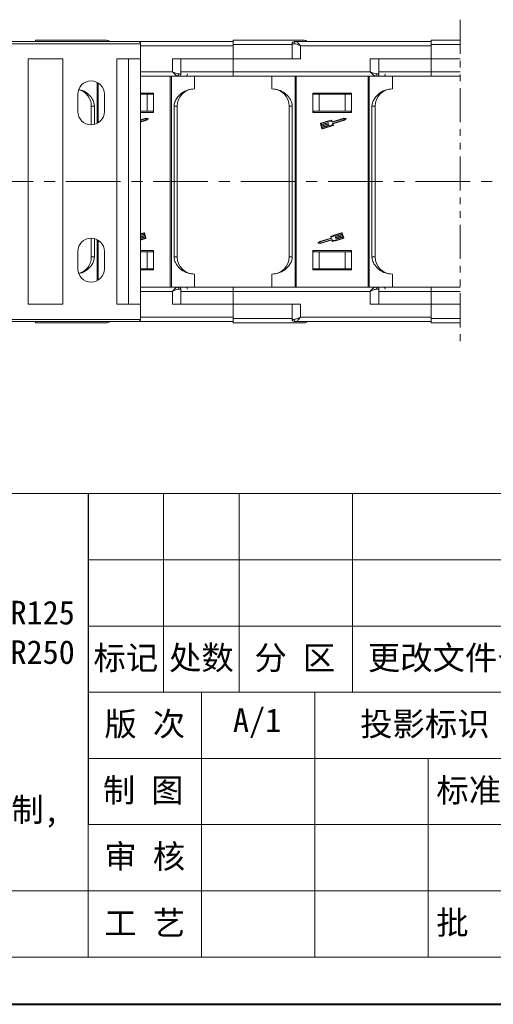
# Model space of a CAD drawing. Header units: millimetres. Extents: x 3199 to 4123, y -210 to 442.
# Tile 10 of 39: x 3700 to 3810, y -210 to 18. Entities that reach past the tile are written whole.
import ezdxf

# ---------------------------------------------------------------- set-up
doc = ezdxf.new("R2010")
doc.units = ezdxf.units.MM
doc.linetypes.add('CENTERX2', pattern=[20.32, 12.7, -2.54, 2.54, -2.54])
doc.linetypes.add('PHANTOM2', pattern=[31.75, 15.875, -3.175, 3.175, -3.175, 3.175, -3.175])
doc.layers.add('标注线', color=7, linetype='Continuous', lineweight=15)
doc.styles.add('样式 6', font='仿宋_GB2312.ttf')

msp = doc.modelspace()

# ---------------------------------------------------------------- linework, layer by layer
at = {"color": 3, "linetype": 'PHANTOM2', "lineweight": 9, "ltscale": 0.5}
msp.add_line((3802.018, 18.167), (3802.013, -57.948), dxfattribs=at)
at = {"color": 7, "linetype": 'Continuous', "lineweight": 15}
for p, q in [((3727.19, 13.092), (3687.043, 13.092)), ((3687.043, 12.592), (3727.69, 12.592)), ((3749.24, 13.092), (3727.19, 13.092)), ((3727.69, 9.092), (3727.69, 12.592)), ((3727.69, 12.092), (3749.24, 12.092)), ((3749.24, 12.392), (3749.24, 12.092)), ((3762.916, 12.392), (3749.24, 12.392)), ((3749.24, 12.092), (3749.24, 9.092)), ((3762.916, 12.592), (3762.916, 9.092)), ((3763.426, 12.592), (3762.916, 12.592)), ((3795.24, 13.092), (3763.798, 13.092)), ((3764.916, 9.092), (3764.916, 12.092)), ((3764.916, 12.092), (3795.24, 12.092)), ((3795.24, 12.392), (3795.24, 12.092)), ((3802.017, 12.392), (3795.24, 12.392)), ((3795.24, 12.092), (3795.24, 9.092)), ((3701.596, 9.092), (3701.596, -19.408)), ((3709.625, 9.092), (3701.596, 9.092)), ((3709.625, -19.408), (3709.625, 9.092)), ((3727.69, 9.092), (3722.17, 9.092)), ((3722.17, 9.092), (3722.17, -19.408)), ((3724.88, -19.408), (3724.88, 9.092)), ((3727.69, -19.408), (3727.69, 9.092)), ((3749.24, 9.092), (3735.095, 9.092)), ((3735.095, 9.092), (3735.095, 6.092)), ((3737.095, 5.592), (3737.095, 9.092)), ((3749.24, 6.092), (3749.24, 9.092)), ((3749.24, 9.092), (3764.916, 9.092)), ((3781.095, 9.092), (3781.095, 6.092)), ((3795.24, 9.092), (3781.095, 9.092)), ((3783.095, 5.592), (3783.095, 9.092)), ((3795.24, 6.092), (3795.24, 9.092)), ((3795.24, 9.092), (3802.017, 9.092)), ((3735.095, 6.092), (3727.69, 6.092)), ((3736.213, 5.092), (3727.69, 5.092)), ((3734.606, 5.092), (3734.606, -19.408)), ((3734.869, -19.408), (3734.869, 5.092)), ((3736.349, 5.092), (3740.24, 5.092)), ((3737.095, 5.592), (3736.586, 5.592)), ((3749.24, 6.092), (3737.095, 6.092)), ((3740.24, 5.092), (3740.24, 2.092)), ((3781.095, 6.092), (3749.24, 6.092)), ((3749.24, 5.092), (3749.24, 6.092)), ((3782.213, 5.092), (3749.24, 5.092)), ((3758.24, 2.092), (3758.24, 5.092)), ((3763.611, 5.092), (3763.611, -19.408)), ((3763.874, -19.408), (3763.874, 5.092)), ((3780.606, 5.092), (3780.606, -19.408)), ((3780.869, -19.408), (3780.869, 5.092)), ((3782.349, 5.092), (3786.24, 5.092)), ((3783.095, 5.592), (3782.586, 5.592)), ((3795.24, 6.092), (3783.095, 6.092)), ((3786.24, 5.092), (3786.24, 2.092)), ((3802.017, 6.092), (3795.24, 6.092)), ((3795.24, 5.092), (3795.24, 6.092)), ((3802.017, 5.092), (3795.24, 5.092)), ((3717.611, 3.597), (3717.611, -5.914)), ((3717.874, -5.761), (3717.874, 3.445)), ((3713.09, 0.842), (3713.09, -3.158)), ((3719.29, -3.158), (3719.29, 0.842)), ((3730.74, 1.092), (3727.69, 1.092)), ((3729.24, 0.892), (3727.69, 0.892)), ((3729.24, -3.108), (3729.24, 0.892)), ((3729.24, 0.892), (3730.591, 0.892)), ((3730.591, 1.092), (3730.591, 0.892)), ((3730.74, -3.408), (3730.74, 1.092)), ((3776.74, 1.092), (3767.74, 1.092)), ((3767.74, 1.092), (3767.74, -3.408)), ((3767.889, 0.892), (3767.889, 1.092)), ((3767.889, 0.892), (3769.24, 0.892)), ((3769.24, 0.892), (3769.24, -3.108)), ((3775.24, 0.892), (3769.24, 0.892)), ((3775.24, -3.108), (3775.24, 0.892)), ((3775.24, 0.892), (3776.591, 0.892)), ((3776.591, 1.092), (3776.591, 0.892)), ((3776.74, -3.408), (3776.74, 1.092)), ((3716.979, -1.908), (3716.24, -1.908)), ((3716.24, -1.908), (3716.24, -6.258)), ((3716.979, -6.157), (3716.979, -1.908)), ((3735.502, -1.908), (3735.502, -19.408)), ((3736.24, -1.908), (3735.502, -1.908)), ((3736.24, -19.408), (3736.24, -1.908)), ((3762.979, -1.908), (3762.24, -1.908)), ((3762.24, -1.908), (3762.24, -19.408)), ((3762.979, -19.408), (3762.979, -1.908)), ((3781.502, -1.908), (3781.502, -19.408)), ((3782.24, -1.908), (3781.502, -1.908)), ((3782.24, -19.408), (3782.24, -1.908)), ((3729.24, -3.108), (3727.69, -3.108)), ((3727.69, -3.408), (3730.74, -3.408)), ((3730.591, -3.108), (3729.24, -3.108)), ((3730.591, -3.408), (3730.591, -3.108)), ((3767.74, -3.408), (3776.74, -3.408)), ((3769.24, -3.108), (3767.889, -3.108)), ((3767.889, -3.108), (3767.889, -3.408)), ((3775.24, -3.108), (3769.24, -3.108)), ((3776.591, -3.108), (3775.24, -3.108)), ((3776.591, -3.408), (3776.591, -3.108)), ((3728.939, -4.72), (3727.69, -5.1)), ((3728.948, -4.815), (3727.69, -5.198)), ((3727.69, -5.493), (3729.03, -5.085)), ((3727.69, -5.591), (3729.075, -5.169)), ((3729.426, -4.772), (3728.939, -4.72)), ((3729.306, -4.854), (3728.948, -4.815)), ((3729.03, -5.085), (3729.306, -4.854)), ((3729.075, -5.169), (3729.451, -4.855)), ((3769.524, -6.024), (3769.853, -7.103)), ((3769.614, -5.997), (3769.669, -6.177)), ((3771.4, -5.306), (3769.618, -5.848)), ((3771.4, -5.404), (3769.645, -5.938)), ((3769.669, -6.177), (3771.298, -5.681)), ((3771.325, -5.771), (3769.696, -6.267)), ((3769.696, -6.267), (3769.765, -6.491)), ((3769.765, -6.491), (3771.394, -5.995)), ((3771.421, -6.085), (3769.792, -6.581)), ((3769.792, -6.581), (3769.86, -6.806)), ((3769.86, -6.806), (3771.489, -6.31)), ((3771.517, -6.4), (3769.888, -6.896)), ((3770.001, -7.107), (3771.755, -6.573)), ((3770.028, -7.197), (3771.811, -6.654)), ((3771.327, -5.696), (3771.341, -5.741)), ((3771.423, -6.011), (3771.437, -6.056)), ((3771.519, -6.326), (3771.532, -6.371)), ((3772.211, -5.624), (3772.105, -5.277)), ((3772.174, -5.182), (3772.273, -5.507)), ((3774.948, -4.815), (3772.24, -5.64)), ((3774.939, -4.72), (3772.303, -5.522)), ((3772.412, -6.286), (3772.306, -5.939)), ((3772.322, -5.909), (3775.03, -5.085)), ((3772.417, -5.979), (3775.075, -5.169)), ((3772.523, -6.326), (3772.417, -5.979)), ((3775.426, -4.772), (3774.939, -4.72)), ((3775.306, -4.854), (3774.948, -4.815)), ((3775.03, -5.085), (3775.306, -4.854)), ((3775.075, -5.169), (3775.451, -4.855)), ((3769.888, -6.896), (3769.942, -7.076)), ((3701.596, -19.408), (3701.596, -47.908)), ((3709.625, -47.908), (3709.625, -19.408)), ((3722.17, -19.408), (3722.17, -47.908)), ((3724.88, -47.908), (3724.88, -19.408)), ((3727.69, -47.908), (3727.69, -19.408)), ((3734.606, -19.408), (3734.606, -43.908)), ((3734.869, -43.908), (3734.869, -19.408)), ((3735.502, -19.408), (3735.502, -36.908)), ((3736.24, -36.908), (3736.24, -19.408)), ((3762.24, -19.408), (3762.24, -36.908)), ((3762.979, -36.908), (3762.979, -19.408)), ((3763.611, -19.408), (3763.611, -43.908)), ((3763.874, -43.908), (3763.874, -19.408)), ((3780.606, -19.408), (3780.606, -43.908)), ((3780.869, -43.908), (3780.869, -19.408)), ((3781.502, -19.408), (3781.502, -36.908)), ((3782.24, -36.908), (3782.24, -19.408)), ((3728.422, -31.308), (3727.69, -31.531)), ((3728.45, -31.398), (3727.69, -31.629)), ((3727.69, -31.874), (3728.563, -31.609)), ((3728.59, -31.699), (3727.69, -31.973)), ((3727.69, -32.218), (3728.659, -31.923)), ((3728.563, -31.609), (3728.508, -31.429)), ((3728.659, -31.923), (3728.59, -31.699)), ((3728.926, -32.48), (3728.598, -31.402)), ((3774.422, -31.308), (3772.64, -31.85)), ((3774.45, -31.398), (3772.695, -31.932)), ((3772.934, -32.105), (3774.563, -31.609)), ((3774.59, -31.699), (3772.961, -32.194)), ((3773.03, -32.419), (3774.659, -31.923)), ((3774.563, -31.609), (3774.508, -31.429)), ((3774.659, -31.923), (3774.59, -31.699)), ((3774.926, -32.48), (3774.598, -31.402)), ((3716.24, -32.559), (3716.24, -36.908)), ((3716.979, -36.908), (3716.979, -32.66)), ((3717.611, -32.903), (3717.611, -42.414)), ((3717.874, -42.261), (3717.874, -33.055)), ((3728.686, -32.013), (3727.69, -32.316)), ((3727.69, -32.562), (3728.755, -32.238)), ((3728.782, -32.328), (3727.69, -32.66)), ((3727.69, -32.906), (3728.805, -32.566)), ((3727.69, -33.004), (3728.833, -32.656)), ((3728.755, -32.238), (3728.686, -32.013)), ((3728.837, -32.508), (3728.782, -32.328)), ((3769.375, -33.335), (3769, -33.65)), ((3769.025, -33.732), (3769.512, -33.784)), ((3769.421, -33.419), (3769.145, -33.651)), ((3769.145, -33.651), (3769.503, -33.689)), ((3772.034, -32.526), (3769.375, -33.335)), ((3772.129, -32.595), (3769.421, -33.419)), ((3769.503, -33.689), (3772.211, -32.865)), ((3769.512, -33.784), (3772.148, -32.982)), ((3771.928, -32.178), (3772.034, -32.526)), ((3772.039, -32.219), (3772.144, -32.566)), ((3772.277, -33.323), (3772.178, -32.998)), ((3772.24, -32.881), (3772.346, -33.228)), ((3772.932, -32.179), (3772.918, -32.134)), ((3773.028, -32.493), (3773.014, -32.448)), ((3773.05, -33.199), (3774.833, -32.656)), ((3773.051, -33.1), (3774.805, -32.566)), ((3774.686, -32.013), (3773.057, -32.509)), ((3773.124, -32.808), (3773.11, -32.763)), ((3773.125, -32.734), (3774.755, -32.238)), ((3774.782, -32.328), (3773.153, -32.824)), ((3774.755, -32.238), (3774.686, -32.013)), ((3774.837, -32.508), (3774.782, -32.328)), ((3713.09, -35.658), (3713.09, -39.658)), ((3719.29, -39.658), (3719.29, -35.658)), ((3730.74, -35.408), (3727.69, -35.408)), ((3729.24, -35.708), (3727.69, -35.708)), ((3729.24, -39.708), (3729.24, -35.708)), ((3729.24, -35.708), (3730.591, -35.708)), ((3730.591, -35.708), (3730.591, -35.408)), ((3730.74, -39.908), (3730.74, -35.408)), ((3776.74, -35.408), (3767.74, -35.408)), ((3767.74, -35.408), (3767.74, -39.908)), ((3767.889, -35.408), (3767.889, -35.708)), ((3767.889, -35.708), (3769.24, -35.708)), ((3769.24, -35.708), (3769.24, -39.708)), ((3775.24, -35.708), (3769.24, -35.708)), ((3775.24, -39.708), (3775.24, -35.708)), ((3775.24, -35.708), (3776.591, -35.708)), ((3776.591, -35.708), (3776.591, -35.408)), ((3776.74, -39.908), (3776.74, -35.408)), ((3716.24, -36.908), (3716.979, -36.908)), ((3736.24, -36.908), (3735.502, -36.908)), ((3762.24, -36.908), (3762.979, -36.908)), ((3782.24, -36.908), (3781.502, -36.908)), ((3727.69, -39.708), (3729.24, -39.708)), ((3727.69, -39.908), (3730.74, -39.908)), ((3730.591, -39.708), (3729.24, -39.708)), ((3730.591, -39.708), (3730.591, -39.908)), ((3740.24, -43.908), (3740.24, -40.908)), ((3758.24, -43.908), (3758.24, -40.908)), ((3767.74, -39.908), (3776.74, -39.908)), ((3767.889, -39.708), (3769.24, -39.708)), ((3767.889, -39.908), (3767.889, -39.708)), ((3769.24, -39.708), (3775.24, -39.708)), ((3776.591, -39.708), (3775.24, -39.708)), ((3776.591, -39.708), (3776.591, -39.908)), ((3786.24, -43.908), (3786.24, -40.908)), ((3727.69, -43.908), (3736.213, -43.908)), ((3727.69, -44.908), (3735.095, -44.908)), ((3735.095, -44.908), (3735.095, -47.908)), ((3736.213, -43.908), (3740.24, -43.908)), ((3736.586, -44.408), (3737.095, -44.408)), ((3737.095, -47.908), (3737.095, -44.408)), ((3737.095, -44.908), (3749.24, -44.908)), ((3749.24, -44.908), (3749.24, -43.908)), ((3749.24, -43.908), (3782.213, -43.908)), ((3749.24, -44.908), (3781.095, -44.908)), ((3749.24, -47.908), (3749.24, -44.908)), ((3781.095, -44.908), (3781.095, -47.908)), ((3782.213, -43.908), (3786.24, -43.908)), ((3782.586, -44.408), (3783.095, -44.408)), ((3783.095, -47.908), (3783.095, -44.408)), ((3783.095, -44.908), (3795.24, -44.908)), ((3795.24, -44.908), (3795.24, -43.908)), ((3795.24, -43.908), (3802.014, -43.908)), ((3795.24, -47.908), (3795.24, -44.908)), ((3795.24, -44.908), (3802.014, -44.908)), ((3701.596, -47.908), (3709.625, -47.908)), ((3722.17, -47.908), (3727.69, -47.908)), ((3727.69, -51.408), (3727.69, -47.908)), ((3735.095, -47.908), (3749.24, -47.908)), ((3749.24, -47.908), (3749.24, -50.908)), ((3764.916, -47.908), (3749.24, -47.908)), ((3762.916, -47.908), (3762.916, -51.408)), ((3764.916, -50.908), (3764.916, -47.908)), ((3781.095, -47.908), (3795.24, -47.908)), ((3795.24, -47.908), (3795.24, -50.908)), ((3802.013, -47.908), (3795.24, -47.908)), ((3727.69, -51.408), (3687.043, -51.408)), ((3687.043, -51.908), (3727.19, -51.908)), ((3727.19, -51.908), (3749.24, -51.908)), ((3749.24, -50.908), (3727.69, -50.908)), ((3749.24, -50.908), (3749.24, -51.208)), ((3749.24, -51.208), (3762.916, -51.208)), ((3762.916, -51.408), (3763.426, -51.408)), ((3763.798, -51.908), (3795.24, -51.908)), ((3795.24, -50.908), (3764.916, -50.908)), ((3795.24, -50.908), (3795.24, -51.208)), ((3795.24, -51.208), (3802.013, -51.208))]:
    msp.add_line(p, q, dxfattribs=at)
at = {"color": 1, "linetype": 'CENTERX2', "lineweight": 13}
msp.add_line((4007.525, -19.408), (3496.344, -19.408), dxfattribs=at)
at = {"color": 7, "lineweight": 13}
for p, q in [((3618.847, -91.878), (4110.741, -91.878)), ((3715.495, -199.473), (3715.495, -91.878)), ((3254.376, -199.473), (3715.495, -199.473)), ((3715.495, -199.473), (4110.741, -199.473))]:
    msp.add_line(p, q, dxfattribs=at)
at = {"color": 7}
msp.add_line((3715.495, -91.878), (3715.495, -168.731), dxfattribs=at)
at = {"color": 7, "lineweight": 15}
for p, q in [((3733.062, -91.878), (3733.062, -137.99)), ((3750.628, -91.878), (3750.628, -137.99)), ((3776.978, -91.878), (3776.978, -137.99)), ((3715.495, -107.249), (3873.594, -107.249)), ((3715.495, -122.619), (3873.594, -122.619)), ((3715.495, -137.99), (3873.594, -137.99)), ((3741.845, -137.99), (3741.845, -199.473)), ((3768.195, -137.99), (3768.195, -199.473)), ((3715.495, -153.361), (3976.797, -153.361)), ((3794.545, -153.361), (3794.545, -199.473)), ((3715.495, -168.731), (3873.594, -168.731)), ((3254.376, -184.102), (3715.495, -184.102)), ((3715.495, -184.102), (3873.594, -184.102))]:
    msp.add_line(p, q, dxfattribs=at)
at = {"color": 7, "lineweight": 40}
msp.add_line((3199.48, -210.452), (4121.72, -210.452), dxfattribs=at)
at = {"color": 7, "linetype": 'Continuous', "lineweight": 15}
for centre, radius, start, end in [((3719.74, 12.392), 1, 44.87138, 90), ((3727.19, 12.592), 0.5, 0, 90), ((3763.416, 12.592), 0.5, 90, 180), ((3763.873, 12.647), 0.451, 99.5202, 187.08135), ((3765.74, 12.392), 1, 44.87138, 90), ((3736.138, 5.536), 0.451, 279.5202, 7.08135), ((3736.595, 5.592), 0.5, 270, 0), ((3738.101, 5.592), 0.5, 270, 0), ((3782.138, 5.536), 0.451, 279.5202, 7.08135), ((3782.595, 5.592), 0.5, 270, 0), ((3784.101, 5.592), 0.5, 270, 0), ((3716.19, 0.842), 3.1, 0, 180), ((3712.24, -1.908), 4, 0, 74.70398), ((3740.24, -1.908), 4, 90, 180), ((3758.24, -1.908), 4, 0, 90), ((3786.24, -1.908), 4, 90, 180), ((3716.19, -3.158), 3.1, 180, 0), ((3729.421, -4.819), 0.047, 309.95116, 83.90824), ((3769.659, -5.983), 0.141, 106.9297, 196.9297), ((3769.659, -5.983), 0.047, 106.9297, 196.9297), ((3771.305, -5.703), 0.0235, 16.9297, 106.9297), ((3771.318, -5.748), 0.0235, 286.9297, 16.9297), ((3771.401, -6.018), 0.0235, 16.9297, 106.9297), ((3771.626, -4.645), 0.698, 251.11204, 312.44471), ((3771.626, -4.645), 0.792, 253.37041, 307.16635), ((3771.414, -6.063), 0.0235, 286.9297, 16.9297), ((3771.496, -6.333), 0.0235, 16.9297, 106.9297), ((3771.51, -6.377), 0.0235, 286.9297, 16.9297), ((3772.367, -7.077), 0.792, 86.69305, 140.48899), ((3772.367, -7.077), 0.698, 81.41469, 142.74736), ((3772.129, -5.195), 0.047, 16.9297, 132.44471), ((3772.233, -5.617), 0.0235, 196.9297, 286.9297), ((3772.296, -5.5), 0.0235, 196.9297, 286.9297), ((3772.329, -5.932), 0.0235, 106.9297, 196.9297), ((3772.478, -6.34), 0.047, 261.41469, 16.9297), ((3775.421, -4.819), 0.047, 309.95116, 83.90824), ((3769.987, -7.062), 0.141, 196.9297, 286.9297), ((3769.987, -7.062), 0.047, 196.9297, 286.9297), ((3728.463, -31.443), 0.141, 16.9297, 106.9297), ((3728.463, -31.443), 0.047, 16.9297, 106.9297), ((3772.084, -31.428), 0.698, 261.41469, 322.74736), ((3772.084, -31.428), 0.792, 266.69305, 320.48899), ((3774.463, -31.443), 0.141, 16.9297, 106.9297), ((3774.463, -31.443), 0.047, 16.9297, 106.9297), ((3716.19, -35.658), 3.1, 0, 180), ((3728.792, -32.521), 0.047, 286.9297, 16.9297), ((3728.792, -32.521), 0.141, 286.9297, 16.9297), ((3769.03, -33.686), 0.047, 129.95116, 263.90824), ((3771.973, -32.164), 0.047, 81.41469, 196.9297), ((3772.122, -32.573), 0.0235, 286.9297, 16.9297), ((3772.155, -33.005), 0.0235, 16.9297, 106.9297), ((3772.218, -32.887), 0.0235, 16.9297, 106.9297), ((3772.321, -33.309), 0.047, 196.9297, 312.44471), ((3772.824, -33.859), 0.792, 73.37041, 127.16635), ((3772.824, -33.859), 0.698, 71.11204, 132.44471), ((3772.941, -32.127), 0.0235, 106.9297, 196.9297), ((3772.954, -32.172), 0.0235, 196.9297, 286.9297), ((3773.037, -32.442), 0.0235, 106.9297, 196.9297), ((3773.05, -32.487), 0.0235, 196.9297, 286.9297), ((3773.132, -32.756), 0.0235, 106.9297, 196.9297), ((3773.146, -32.801), 0.0235, 196.9297, 286.9297), ((3774.792, -32.521), 0.047, 286.9297, 16.9297), ((3774.792, -32.521), 0.141, 286.9297, 16.9297), ((3712.24, -36.908), 4, 285.29602, 0), ((3740.24, -36.908), 4, 180, 270), ((3758.24, -36.908), 4, 270, 0), ((3786.24, -36.908), 4, 180, 270), ((3716.19, -39.658), 3.1, 180, 0), ((3736.138, -44.353), 0.451, 352.91869, 80.47981), ((3736.595, -44.408), 0.5, 0, 90), ((3738.101, -44.408), 0.5, 0, 90), ((3782.138, -44.353), 0.451, 352.91869, 80.47981), ((3782.595, -44.408), 0.5, 0, 90), ((3784.101, -44.408), 0.5, 0, 90), ((3719.74, -51.208), 1, 270, 315.47936), ((3727.19, -51.408), 0.5, 270, 0), ((3763.416, -51.408), 0.5, 180, 270), ((3763.873, -51.464), 0.451, 172.91869, 260.47981), ((3765.74, -51.208), 1, 270, 315.47936)]:
    msp.add_arc(centre, radius, start, end, dxfattribs=at)
for points, knots in [([(3719.74, 13.392), (3719.687, 13.392), (3719.576, 13.392), (3718.658, 13.392), (3717.136, 13.392), (3714.99, 13.392), (3712.352, 13.392), (3709.395, 13.392), (3706.319, 13.392), (3704.246, 13.392), (3703.24, 13.392)], [0, 0, 0, 0, 0.11651603, 0.24001133, 0.36864081, 0.5, 0.63135919, 0.75998867, 0.88348397, 1, 1, 1, 1]), ([(3703.24, 13.392), (3703.24, 13.379), (3703.24, 13.355), (3703.24, 13.234), (3703.24, 13.119), (3703.24, 13.092)], [0, 0, 0, 0, 0.4305786, 0.8611572, 1, 1, 1, 1]), ([(3765.74, 13.392), (3765.687, 13.392), (3765.576, 13.392), (3764.658, 13.392), (3763.136, 13.392), (3760.99, 13.392), (3758.352, 13.392), (3755.395, 13.392), (3752.319, 13.392), (3750.246, 13.392), (3749.24, 13.392)], [0, 0, 0, 0, 0.116516, 0.2400113, 0.3686408, 0.5, 0.6313592, 0.7599887, 0.883484, 1, 1, 1, 1]), ([(3749.24, 13.392), (3749.24, 13.381), (3749.24, 13.358), (3749.24, 13.186), (3749.24, 12.932), (3749.24, 12.651), (3749.24, 12.465), (3749.24, 12.392)], [0, 0, 0, 0, 0.2146939, 0.4293877, 0.6440816, 0.8587754, 1, 1, 1, 1]), ([(3764.916, 12.092), (3764.647, 12.208), (3764.228, 12.388), (3763.73, 12.56), (3763.52, 12.582), (3763.426, 12.592)], [0, 0, 0, 0, 0.4984129, 0.772928, 1, 1, 1, 1]), ([(3763.798, 13.092), (3763.866, 13.075), (3764.01, 13.039), (3764.289, 12.789), (3764.599, 12.459), (3764.81, 12.214), (3764.916, 12.092)], [0, 0, 0, 0, 0.23435025, 0.49819532, 0.74886904, 1, 1, 1, 1]), ([(3802.017, 13.392), (3801.785, 13.392), (3800.567, 13.392), (3798.319, 13.392), (3796.246, 13.392), (3795.24, 13.392)], [0.73050707, 0.73050707, 0.73050707, 0.73050707, 0.75998867, 0.88348397, 1, 1, 1, 1]), ([(3795.24, 13.392), (3795.24, 13.381), (3795.24, 13.358), (3795.24, 13.186), (3795.24, 12.932), (3795.24, 12.651), (3795.24, 12.465), (3795.24, 12.392)], [0, 0, 0, 0, 0.2146939, 0.4293877, 0.6440816, 0.8587754, 1, 1, 1, 1]), ([(3735.095, 6.092), (3735.365, 5.975), (3735.783, 5.795), (3736.281, 5.623), (3736.491, 5.601), (3736.586, 5.592)], [0, 0, 0, 0, 0.4984129, 0.772928, 1, 1, 1, 1]), ([(3736.213, 5.092), (3736.145, 5.108), (3736.001, 5.144), (3735.722, 5.394), (3735.413, 5.724), (3735.201, 5.969), (3735.095, 6.092)], [0, 0, 0, 0, 0.2343503, 0.4981953, 0.748869, 1, 1, 1, 1]), ([(3736.482, 5.092), (3736.476, 5.092), (3736.433, 5.092), (3736.315, 5.092), (3736.213, 5.092)], [0, 0, 0, 0, 0.142198, 1, 1, 1, 1]), ([(3749.24, 5.092), (3748.234, 5.092), (3746.162, 5.092), (3743.08, 5.092), (3740.151, 5.092), (3738.007, 5.092), (3737.072, 5.092), (3736.832, 5.092)], [0, 0, 0, 0, 0.2136251, 0.4400463, 0.6758807, 0.9167199, 1, 1, 1, 1]), ([(3781.095, 6.092), (3781.365, 5.975), (3781.783, 5.795), (3782.281, 5.623), (3782.491, 5.601), (3782.586, 5.592)], [0, 0, 0, 0, 0.4984129, 0.772928, 1, 1, 1, 1]), ([(3782.213, 5.092), (3782.145, 5.108), (3782.001, 5.144), (3781.722, 5.394), (3781.413, 5.724), (3781.201, 5.969), (3781.095, 6.092)], [0, 0, 0, 0, 0.2343503, 0.4981953, 0.748869, 1, 1, 1, 1]), ([(3782.482, 5.092), (3782.476, 5.092), (3782.433, 5.092), (3782.315, 5.092), (3782.213, 5.092)], [0, 0, 0, 0, 0.142198, 1, 1, 1, 1]), ([(3795.24, 5.092), (3794.234, 5.092), (3792.162, 5.092), (3789.079, 5.092), (3786.153, 5.092), (3784.044, 5.092), (3783.138, 5.092), (3782.928, 5.092)], [0, 0, 0, 0, 0.2159732, 0.44488312, 0.68330972, 0.92679607, 1, 1, 1, 1]), ([(3716.979, -1.908), (3716.955, -1.655), (3716.893, -0.999), (3716.326, 0.086), (3715.297, 1.133), (3714.19, 1.803), (3713.48, 1.894), (3713.295, 1.917)], [0, 0, 0, 0, 0.13058342, 0.33892111, 0.61825252, 0.90052692, 1, 1, 1, 1]), ([(3740.24, 2.092), (3739.751, 2.049), (3738.683, 1.957), (3737.181, 1.171), (3736.125, 0.046), (3735.582, -1.045), (3735.525, -1.656), (3735.502, -1.908)], [0, 0, 0, 0, 0.21916195, 0.47916588, 0.7354888, 0.89061703, 1, 1, 1, 1]), ([(3762.979, -1.908), (3762.955, -1.655), (3762.893, -0.998), (3762.325, 0.083), (3761.301, 1.149), (3759.857, 1.938), (3758.784, 2.04), (3758.24, 2.092)], [0, 0, 0, 0, 0.1096723, 0.2846477, 0.5192481, 0.7563203, 1, 1, 1, 1]), ([(3786.24, 2.092), (3785.751, 2.049), (3784.683, 1.957), (3783.181, 1.171), (3782.125, 0.046), (3781.582, -1.045), (3781.525, -1.656), (3781.502, -1.908)], [0, 0, 0, 0, 0.219162, 0.4791659, 0.7354888, 0.890617, 1, 1, 1, 1]), ([(3713.312, -40.75), (3713.438, -40.734), (3714.139, -40.648), (3715.295, -39.969), (3716.356, -38.866), (3716.898, -37.771), (3716.955, -37.161), (3716.979, -36.908)], [0, 0, 0, 0, 0.0678379, 0.3782298, 0.6842273, 0.8694189, 1, 1, 1, 1]), ([(3735.502, -36.908), (3735.525, -37.162), (3735.587, -37.819), (3736.155, -38.9), (3737.179, -39.966), (3738.623, -40.755), (3739.696, -40.857), (3740.24, -40.908)], [0, 0, 0, 0, 0.1096723, 0.2846477, 0.5192481, 0.7563203, 1, 1, 1, 1]), ([(3758.24, -40.908), (3758.729, -40.866), (3759.797, -40.774), (3761.299, -39.988), (3762.355, -38.863), (3762.898, -37.772), (3762.955, -37.161), (3762.979, -36.908)], [0, 0, 0, 0, 0.219162, 0.4791659, 0.7354888, 0.890617, 1, 1, 1, 1]), ([(3781.502, -36.908), (3781.525, -37.162), (3781.587, -37.819), (3782.155, -38.9), (3783.179, -39.966), (3784.623, -40.755), (3785.696, -40.857), (3786.24, -40.908)], [0, 0, 0, 0, 0.1096723, 0.2846477, 0.5192481, 0.7563203, 1, 1, 1, 1]), ([(3735.095, -44.908), (3735.201, -44.786), (3735.413, -44.541), (3735.722, -44.211), (3736.001, -43.961), (3736.145, -43.925), (3736.213, -43.908)], [0, 0, 0, 0, 0.2511309, 0.5018046, 0.7656407, 1, 1, 1, 1]), ([(3736.586, -44.408), (3736.491, -44.418), (3736.281, -44.44), (3735.783, -44.612), (3735.365, -44.792), (3735.095, -44.908)], [0, 0, 0, 0, 0.2270634, 0.5015869, 1, 1, 1, 1]), ([(3736.213, -43.908), (3736.317, -43.908), (3736.425, -43.908), (3736.465, -43.908), (3736.467, -43.908)], [0, 0, 0, 0, 0.957912, 1, 1, 1, 1]), ([(3736.817, -43.908), (3737.062, -43.908), (3738.002, -43.908), (3740.151, -43.908), (3743.08, -43.908), (3746.162, -43.908), (3748.234, -43.908), (3749.24, -43.908)], [0, 0, 0, 0, 0.0847706, 0.3252182, 0.5606691, 0.7867222, 1, 1, 1, 1]), ([(3781.095, -44.908), (3781.201, -44.786), (3781.413, -44.541), (3781.722, -44.211), (3782.001, -43.961), (3782.145, -43.925), (3782.213, -43.908)], [0, 0, 0, 0, 0.2511309, 0.5018046, 0.7656407, 1, 1, 1, 1]), ([(3782.586, -44.408), (3782.491, -44.418), (3782.281, -44.44), (3781.783, -44.612), (3781.365, -44.792), (3781.095, -44.908)], [0, 0, 0, 0, 0.2270634, 0.5015869, 1, 1, 1, 1]), ([(3782.213, -43.908), (3782.317, -43.908), (3782.425, -43.908), (3782.465, -43.908), (3782.467, -43.908)], [0, 0, 0, 0, 0.957912, 1, 1, 1, 1]), ([(3782.817, -43.908), (3783.062, -43.908), (3784.002, -43.908), (3786.151, -43.908), (3789.08, -43.908), (3792.162, -43.908), (3794.234, -43.908), (3795.24, -43.908)], [0, 0, 0, 0, 0.08477059, 0.32521817, 0.56066914, 0.7867222, 1, 1, 1, 1]), ([(3703.24, -51.908), (3703.24, -51.961), (3703.24, -52.093), (3703.24, -52.19), (3703.24, -52.203), (3703.24, -52.208)], [0, 0, 0, 0, 0.2855824, 0.7165269, 1, 1, 1, 1]), ([(3703.24, -52.208), (3704.246, -52.208), (3706.319, -52.208), (3709.395, -52.208), (3712.352, -52.208), (3714.99, -52.208), (3717.136, -52.208), (3718.658, -52.208), (3719.576, -52.208), (3719.687, -52.208), (3719.74, -52.208)], [0, 0, 0, 0, 0.11651603, 0.24001133, 0.36864081, 0.5, 0.63135919, 0.75998867, 0.88348397, 1, 1, 1, 1]), ([(3749.24, -51.208), (3749.24, -51.321), (3749.24, -51.546), (3749.24, -51.845), (3749.24, -52.072), (3749.24, -52.191), (3749.24, -52.204), (3749.24, -52.208)], [0, 0, 0, 0, 0.2146939, 0.4293877, 0.6440816, 0.8587754, 1, 1, 1, 1]), ([(3749.24, -52.208), (3750.246, -52.208), (3752.319, -52.208), (3755.395, -52.208), (3758.352, -52.208), (3760.99, -52.208), (3763.136, -52.208), (3764.658, -52.208), (3765.576, -52.208), (3765.687, -52.208), (3765.74, -52.208)], [0, 0, 0, 0, 0.116516, 0.2400113, 0.3686408, 0.5, 0.6313592, 0.7599887, 0.883484, 1, 1, 1, 1]), ([(3763.426, -51.408), (3763.52, -51.399), (3763.73, -51.377), (3764.228, -51.205), (3764.647, -51.025), (3764.916, -50.908)], [0, 0, 0, 0, 0.2270634, 0.5015869, 1, 1, 1, 1]), ([(3764.916, -50.908), (3764.81, -51.031), (3764.599, -51.276), (3764.289, -51.606), (3764.01, -51.856), (3763.866, -51.892), (3763.798, -51.908)], [0, 0, 0, 0, 0.25113093, 0.50180461, 0.76564074, 1, 1, 1, 1]), ([(3795.24, -51.208), (3795.24, -51.321), (3795.24, -51.546), (3795.24, -51.845), (3795.24, -52.072), (3795.24, -52.191), (3795.24, -52.204), (3795.24, -52.208)], [0, 0, 0, 0, 0.2146939, 0.4293877, 0.6440816, 0.8587754, 1, 1, 1, 1]), ([(3795.24, -52.208), (3796.246, -52.208), (3798.319, -52.208), (3800.566, -52.208), (3801.782, -52.208), (3802.013, -52.208)], [0, 0, 0, 0, 0.11651603, 0.24001133, 0.26931548, 0.26931548, 0.26931548, 0.26931548])]:
    msp.add_open_spline(points, degree=3, knots=knots, dxfattribs=at)
for points in [[(3763.798, 13.092), (3763.688, 13.092), (3763.469, 13.092), (3763.434, 13.092), (3763.416, 13.092)], [(3763.416, -51.908), (3763.434, -51.908), (3763.469, -51.908), (3763.688, -51.908), (3763.798, -51.908)]]:
    msp.add_open_spline(points, degree=3, dxfattribs=at)

# ---------------------------------------------------------------- texts
at = {"layer": '标注线', "color": 7, "lineweight": 18, "style": '样式 6'}
for s, insert, char_height, width, attachment_point in [('{\\H1.389x;可选弯曲半径:\\P\\PR40  R55  R75  R100 R125\\PR150 R175 R190 R200 R250   \\P内  宽:\\P\\PBi50\\P注：可根据客户要求定制,\\P数量均以装配1m计算.}', (3622.774, -138.135), 3.95246, 118.75621, 4), ('标记', (3724.279, -130.305), 5.5127, 17.56647, 5), ('处数', (3741.845, -130.305), 5.5127, 17.56647, 5), ('分 区', (3763.567, -130.305), 5.5127, 25.69367, 5), ('更改文件号', (3799.347, -130.305), 5.5127, 45.46037, 5), ('版 次', (3728.67, -145.675), 5.5127, 26.34971, 5), ('A/1', (3754.792, -145.175), 5.5127, 17.56647, 5), ('投影标识', (3793.802, -145.675), 5.5127, 32.21829, 5), ('{\\H0.9943x;制 图}', (3728.31, -161.046), 5.51273, 25.62892, 5), ('标准化', (3807.746, -161.046), 5.5127, 35.6324, 5), ('审 核', (3728.67, -176.417), 5.5127, 26.34971, 5), ('工 艺', (3728.67, -191.787), 5.5127, 26.34971, 5), ('批  准', (3807.719, -191.787), 5.5127, 26.34971, 5)]:
    msp.add_mtext(s, dxfattribs=dict(at, insert=insert, char_height=char_height, width=width, attachment_point=attachment_point))

doc.saveas('drawing.dxf')
